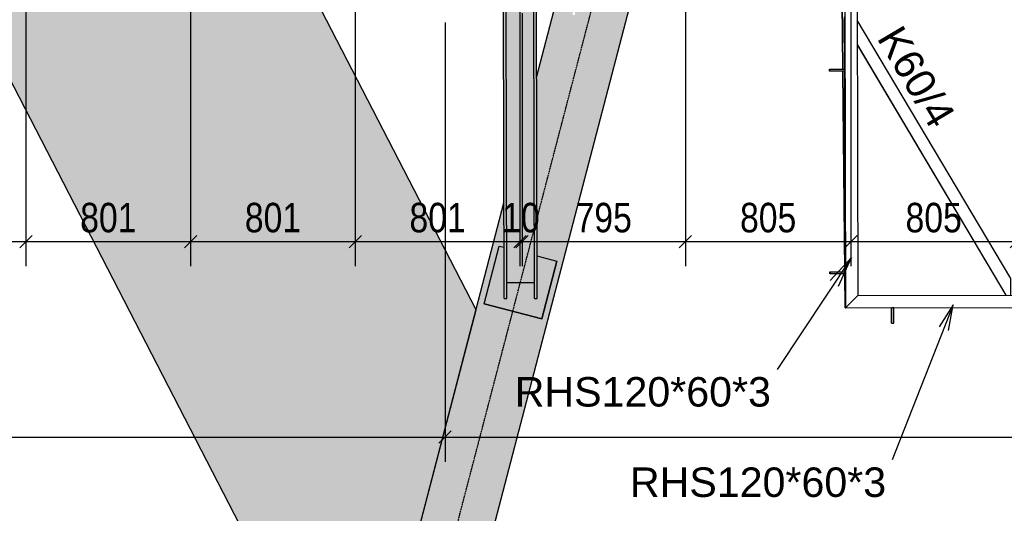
# Model space of a CAD drawing. Header units: millimetres. Extents: x 30 to 208467, y 44 to 15445.
# Tile 46 of 61: x 146988 to 151776, y 3625 to 6025. Entities that reach past the tile are written whole.
import ezdxf

# ---------------------------------------------------------------- set-up
doc = ezdxf.new("R2010")
doc.units = ezdxf.units.MM
doc.linetypes.add('DXK_LINE_DOT3', pattern=[5.9187, 2.979, -0.9799, 0.9799, -0.9799])
doc.styles.add('Arial', font='ARIAL.TTF', dxfattribs={"height": 0.2})
doc.styles.add('Arial Narrow', font='ARIALN.TTF', dxfattribs={"height": 0.2})

# ---------------------------------------------------------------- blocks, each defined once
blk = doc.blocks.new('Part-59805 - 14199')
at = {"color": 7}
for p, q in [((151061.1, 6109.6), (151001.1, 6109.5)), ((151001.1, 6109.5), (151003.9, 4624.5)), ((151061.1, 6109.6), (151063.8, 4684.6)), ((151000.2, 5784.5), (150999.7, 6039.5)), ((151002, 4799.5), (151000.2, 5774.5)), ((151002.4, 4624.5), (151002.1, 4789.5)), ((151063.8, 4684.6), (151003.9, 4624.5)), ((151002.4, 4624.5), (151003.9, 4624.5))]:
    blk.add_line(p, q, dxfattribs=at)
blk = doc.blocks.new('Part-14493 - 14199')
blk.add_hatch(color=96).paths.add_polyline_path([(149343.6, 4668.6), (149356.6, 4668.6), (149356.5, 4747.3), (149490.5, 4747.6), (149490.6, 4668.8), (149503.6, 4668.9), (149501, 6091.7), (149488, 6091.7), (149354, 6091.4), (149341, 6091.4)])
at = {"color": 96}
for p, q in [((149343.6, 4668.6), (149341, 6091.4)), ((149356.6, 4668.6), (149354, 6091.4)), ((149490.6, 4668.8), (149488, 6091.7)), ((149503.6, 4668.9), (149501, 6091.7)), ((149356.5, 4747.3), (149490.5, 4747.6)), ((149343.6, 4668.6), (149356.6, 4668.6)), ((149490.6, 4668.8), (149503.6, 4668.9))]:
    blk.add_line(p, q, dxfattribs=at)
blk = doc.blocks.new('Part-59836 - 14199')
at = {"color": 7}
for p, q in [((150989.6, 6109.5), (150987, 6109.5)), ((150990.4, 5784.5), (150987, 6109.5)), ((150991.9, 5784.5), (150988.5, 6109.5)), ((151000.6, 4799.5), (150990.5, 5774.5)), ((151002, 4804.8), (150992, 5774.5)), ((151002.4, 4624.5), (151000.7, 4789.5)), ((151002, 4799.5), (151002, 4804.8)), ((151002.4, 4624.5), (151002.1, 4789.5))]:
    blk.add_line(p, q, dxfattribs=at)
blk = doc.blocks.new('Part-26386 - 14199')
blk.add_hatch(color=4).paths.add_polyline_path([(148617.7, 972.2), (149962.4, 6122.6), (149893.2, 6122.5), (149708.9, 6122.1), (149709, 6097.1), (149688.8, 6097.1), (149688.9, 6047.1), (149678.9, 6047.1), (149677.3, 6047), (149677.2, 6097), (149641, 6097), (149594, 6096.9), (149501.6, 5743.3), (149503.3, 4876.5), (149600.4, 4851.1), (149527.2, 4570.5), (149246.6, 4643.8), (149319.8, 4924.4), (149343.2, 4918.3), (149342.8, 5134.8), (148279, 1060.6)])
at = {"color": 4}
for p, q in [((148617.7, 972.2), (149962.4, 6122.6)), ((149501.6, 5743.3), (149594, 6096.9)), ((148279, 1060.6), (149342.8, 5134.8)), ((149246.6, 4643.8), (149319.8, 4924.4)), ((149319.8, 4924.4), (149343.2, 4918.3)), ((149503.3, 4876.5), (149600.4, 4851.1)), ((149600.4, 4851.1), (149527.2, 4570.5)), ((149527.2, 4570.5), (149246.6, 4643.8))]:
    blk.add_line(p, q, dxfattribs=at)
blk = doc.blocks.new('Part-17087 - 14199')
blk.add_hatch(color=96).paths.add_polyline_path([(149527.2, 4570.5), (149600.4, 4851.1), (149503.3, 4876.5), (149503.6, 4668.9), (149490.6, 4668.8), (149490.5, 4747.6), (149356.5, 4747.3), (149356.6, 4668.6), (149354.4, 4668.6), (149343.6, 4668.6), (149343.2, 4918.3), (149319.8, 4924.4), (149246.6, 4643.8)])
at = {"color": 96}
for p, q in [((149246.6, 4643.8), (149319.8, 4924.4)), ((149319.8, 4924.4), (149343.2, 4918.3)), ((149503.3, 4876.5), (149600.4, 4851.1)), ((149527.2, 4570.5), (149600.4, 4851.1)), ((149246.6, 4643.8), (149527.2, 4570.5))]:
    blk.add_line(p, q, dxfattribs=at)
blk = doc.blocks.new('GridLine-17388 - 14199')
at = {"color": 6, "linetype": 'DXK_LINE_DOT3'}
blk.add_line((148287.4, 400), (151794.2, 13831.2), dxfattribs=at)
blk = doc.blocks.new('Part-26388 - 14199')
for points in [[(145838, 7868.9), (145857, 7894.2), (145820, 7903.8)], [(146162.4, 7240.7), (146161.3, 7814.7), (145920.5, 7877.6), (145868.8, 7809.2)], [(146496.2, 6594.3), (146985.6, 7241.6), (146985.6, 7252.4), (146655.4, 7685.7), (146245.4, 7792.8), (146246.7, 7077.5)], [(146985.4, 7352.7), (146984.9, 7599.7), (146750.6, 7660.9)], [(147046.9, 7352.8), (147192.5, 7545.5), (147046.5, 7583.6)], [(147765.6, 6298.7), (147763.5, 7396.4), (147256, 7528.9), (147047.1, 7252.6), (147047.1, 7241.7)], [(147849.6, 6269.3), (148148.2, 6664.3), (147847.8, 7246.2)], [(146681, 6236.5), (146683.1, 6236.5), (146987.4, 6237), (146985.8, 7141.4), (146527, 6534.6)], [(147049, 6237.1), (147769.7, 6238.5), (147766.7, 6238.5), (147765.7, 6238.5), (147765.7, 6239.5), (147746.5, 6239.4), (147739.6, 6239.4), (147735.3, 6239.4), (147734.6, 6239.4), (147047.3, 7141.5)], [(147849.7, 6238.6), (147972, 6238.9), (147985, 6238.9), (147985, 6263.9), (147996.6, 6263.9), (147997.8, 6263.9), (148083.7, 6264.1), (148135.6, 6264.2), (148139.2, 6264.2), (148149, 6264.2), (148149, 6239.2), (148367.6, 6239.6), (148179.1, 6604.6), (147903.2, 6239.7), (147850.3, 6239.6), (147849.7, 6239.6)], [(148639.9, 2443), (149206.9, 4614.3), (148429.5, 6119.7), (148149.2, 6119.2), (148149.3, 6094.2), (148139.5, 6094.2), (148138.9, 6094.2), (148129.8, 6094.2), (148089, 6094.1), (148019.6, 6094), (148004.8, 6093.9), (147985.3, 6093.9), (147985.3, 6118.9), (146742.9, 6116.6)]]:
    blk.add_hatch(color=4).paths.add_polyline_path(points)
at = {"color": 4}
for p, q in [((145820, 7903.8), (145857, 7894.2)), ((145838, 7868.9), (145820, 7903.8)), ((145920.5, 7877.6), (146161.3, 7814.7)), ((146162.4, 7240.7), (145868.8, 7809.2)), ((146245.4, 7792.8), (146655.4, 7685.7)), ((146750.6, 7660.9), (146984.9, 7599.7)), ((147046.5, 7583.6), (147192.5, 7545.5)), ((147256, 7528.9), (147763.5, 7396.4)), ((148148.2, 6664.3), (147847.8, 7246.2)), ((146496.2, 6594.3), (146246.7, 7077.4)), ((148367.6, 6239.6), (148179.1, 6604.6)), ((146681, 6236.5), (146527, 6534.6)), ((148639.9, 2443), (146742.9, 6116.6)), ((149206.9, 4614.3), (148429.5, 6119.7)), ((148639.9, 2443), (149206.9, 4614.3))]:
    blk.add_line(p, q, dxfattribs=at)
blk = doc.blocks.new('Part-95176 - 14199')
at = {"color": 7}
for p, q in [((150925.2, 5784.4), (151001.7, 5784.5)), ((150925.2, 5774.4), (150925.2, 5784.4)), ((151001.8, 5774.5), (150925.2, 5774.4)), ((150926.7, 5784.4), (150926.8, 5774.4)), ((151001.8, 5774.5), (151001.7, 5784.5))]:
    blk.add_line(p, q, dxfattribs=at)
blk = doc.blocks.new('Part-59830 - 14199')
at = {"color": 7}
for p, q in [((151063.8, 4684.6), (151003.9, 4624.5)), ((151063.8, 4684.6), (153418.6, 4689)), ((153418.6, 4689), (153478.7, 4629.1)), ((151003.9, 4624.5), (151002.4, 4624.5)), ((151003.9, 4624.5), (153478.7, 4629.1))]:
    blk.add_line(p, q, dxfattribs=at)
blk = doc.blocks.new('Part-59838 - 14199')
at = {"color": 7}
for p, q in [((151807.2, 4767.3), (151061.3, 6022.2)), ((151785.7, 4686), (151061.5, 5904.4)), ((151785, 4686), (151061.5, 5903.1)), ((151807.3, 4686), (151807.2, 4767.3))]:
    blk.add_line(p, q, dxfattribs=at)
blk = doc.blocks.new('Part-95172 - 14199')
at = {"color": 7}
for p, q in [((151227.5, 4549.9), (151227.4, 4624.9)), ((151228.9, 4624.9), (151238.9, 4625)), ((151229, 4549.9), (151228.9, 4624.9)), ((151239, 4550), (151238.9, 4625)), ((151227.5, 4549.9), (151239, 4550))]:
    blk.add_line(p, q, dxfattribs=at)
blk = doc.blocks.new('Part-95174 - 14199')
at = {"color": 7}
for p, q in [((150927.1, 4799.4), (151003.6, 4799.5)), ((150927.1, 4789.4), (150927.1, 4799.4)), ((151003.6, 4789.5), (150927.1, 4789.4)), ((150928.6, 4799.4), (150928.6, 4789.4)), ((151003.6, 4789.5), (151003.6, 4799.5))]:
    blk.add_line(p, q, dxfattribs=at)
blk = doc.blocks.new('StraightDimension-93741 - 14199')
at = {"color": 174}
for p, q in [((149420.2, 6191.6), (149420.2, 4826.2)), ((149430.7, 6056.6), (149430.7, 4826.2)), ((149390.2, 4916.2), (149450.2, 4976.2)), ((149460.7, 4976.2), (149400.7, 4916.2)), ((149420.2, 4946.2), (149430.7, 4946.2))]:
    blk.add_line(p, q, dxfattribs=at)
at = {"color": 30, "style": 'Arial Narrow'}
blk.add_text('10', height=143.16, dxfattribs=at).set_placement((149334.3, 4991.2))
blk = doc.blocks.new('StraightDimension-28688 - 14199')
at = {"color": 174}
for p, q in [((149056.4, 6010.9), (149056.4, 3875.6)), ((149086.4, 4025.6), (149026.4, 3965.6)), ((149056.4, 3995.6), (161804.9, 3995.6))]:
    blk.add_line(p, q, dxfattribs=at)
blk = doc.blocks.new('StraightDimension-93739 - 14199')
at = {"color": 174}
for p, q in [((150225.2, 6193.1), (150225.2, 4826.2)), ((151030.1, 6194.6), (151030.1, 4826.2)), ((150255.2, 4976.2), (150195.2, 4916.2)), ((150225.2, 4946.2), (151030.1, 4946.2)), ((151000.1, 4916.2), (151060.1, 4976.2))]:
    blk.add_line(p, q, dxfattribs=at)
at = {"color": 30, "style": 'Arial Narrow'}
blk.add_text('805', height=143.16, dxfattribs=at).set_placement((150490.9, 4991.2))
blk = doc.blocks.new('StraightDimension-28689 - 14199')
at = {"color": 174}
for p, q in [((149056.4, 6010.9), (149056.4, 3875.6)), ((149026.4, 3965.6), (149086.4, 4025.6)), ((142959, 3995.6), (149056.4, 3995.6))]:
    blk.add_line(p, q, dxfattribs=at)
blk = doc.blocks.new('StraightDimension-93738 - 14199')
at = {"color": 174}
for p, q in [((151030.1, 6194.6), (151030.1, 4826.2)), ((151835, 6196.1), (151835, 4826.2)), ((151060.1, 4976.2), (151000.1, 4916.2)), ((151030.1, 4946.2), (151835, 4946.2)), ((151805, 4916.2), (151865, 4976.2))]:
    blk.add_line(p, q, dxfattribs=at)
at = {"color": 30, "style": 'Arial Narrow'}
blk.add_text('805', height=143.16, dxfattribs=at).set_placement((151295.8, 4991.2))
blk = doc.blocks.new('StraightDimension-93740 - 14199')
at = {"color": 174}
for p, q in [((150225.2, 6193.1), (150225.2, 4826.2)), ((149430.7, 6056.6), (149430.7, 4826.2)), ((149460.7, 4976.2), (149400.7, 4916.2)), ((149430.7, 4946.2), (150225.2, 4946.2)), ((150195.2, 4916.2), (150255.2, 4976.2))]:
    blk.add_line(p, q, dxfattribs=at)
at = {"color": 30, "style": 'Arial Narrow'}
blk.add_text('795', height=143.16, dxfattribs=at).set_placement((149691.1, 4991.2))
blk = doc.blocks.new('StraightDimension-93742 - 14199')
at = {"color": 174}
for p, q in [((148619.6, 6190.1), (148619.6, 4826.2)), ((149420.2, 6191.6), (149420.2, 4826.2)), ((148649.6, 4976.2), (148589.6, 4916.2)), ((148619.6, 4946.2), (149420.2, 4946.2)), ((149390.2, 4916.2), (149450.2, 4976.2))]:
    blk.add_line(p, q, dxfattribs=at)
at = {"color": 30, "style": 'Arial Narrow'}
blk.add_text('801', height=143.16, dxfattribs=at).set_placement((148883.1, 4991.2))
blk = doc.blocks.new('StraightDimension-93743 - 14199')
at = {"color": 174}
for p, q in [((147818.9, 6188.6), (147818.9, 4826.2)), ((148619.6, 6190.1), (148619.6, 4826.2)), ((147848.9, 4976.2), (147788.9, 4916.2)), ((147818.9, 4946.2), (148619.6, 4946.2)), ((148589.6, 4916.2), (148649.6, 4976.2))]:
    blk.add_line(p, q, dxfattribs=at)
at = {"color": 30, "style": 'Arial Narrow'}
blk.add_text('801', height=143.16, dxfattribs=at).set_placement((148082.5, 4991.2))
blk = doc.blocks.new('StraightDimension-93744 - 14199')
at = {"color": 174}
for p, q in [((147018.2, 6187.1), (147018.2, 4826.2)), ((147818.9, 6188.6), (147818.9, 4826.2)), ((147048.2, 4976.2), (146988.2, 4916.2)), ((147018.2, 4946.2), (147818.9, 4946.2)), ((147788.9, 4916.2), (147848.9, 4976.2))]:
    blk.add_line(p, q, dxfattribs=at)
at = {"color": 30, "style": 'Arial Narrow'}
blk.add_text('801', height=143.16, dxfattribs=at).set_placement((147281.8, 4991.2))
blk = doc.blocks.new('StraightDimension-93745 - 14199')
at = {"color": 174}
for p, q in [((146217.5, 6185.6), (146217.5, 4826.2)), ((147018.2, 6187.1), (147018.2, 4826.2)), ((146247.5, 4976.2), (146187.5, 4916.2)), ((146217.5, 4946.2), (147018.2, 4946.2)), ((146988.2, 4916.2), (147048.2, 4976.2))]:
    blk.add_line(p, q, dxfattribs=at)
at = {"color": 30, "style": 'Arial Narrow'}
blk.add_text('801', height=143.16, dxfattribs=at).set_placement((146481.1, 4991.2))
blk = doc.blocks.new('Mark-61360 - 14199')
at = {"color": 136}
for p, q in [((151527.7, 4638.5), (151231, 3884.5)), ((151527.7, 4638.5), (151458.6, 4531.3)), ((151505.2, 4513), (151527.7, 4638.5))]:
    blk.add_line(p, q, dxfattribs=at)
at = {"color": 30, "style": 'Arial'}
blk.add_text('RHS120*60*3', height=143.262, dxfattribs=at).set_placement((149955.4, 3704.5))
blk = doc.blocks.new('Mark-61364 - 14199')
at = {"color": 30, "style": 'Arial'}
blk.add_text('K60/4', height=143.26, rotation=300.7275, dxfattribs=at).set_placement((151153.7, 5936.1))
blk = doc.blocks.new('Mark-77989 - 14199')
at = {"color": 136}
for p, q in [((151032.7, 4868.2), (150670.7, 4323.9)), ((151032.7, 4868.2), (150928.8, 4757.1)), ((150970.4, 4729.4), (151032.7, 4868.2))]:
    blk.add_line(p, q, dxfattribs=at)
at = {"color": 30, "style": 'Arial'}
blk.add_text('RHS120*60*3', height=143.262, dxfattribs=at).set_placement((149395.1, 4143.9))

msp = doc.modelspace()

# ---------------------------------------------------------------- block references
for name in ['GridLine-17388 - 14199', 'Part-26386 - 14199', 'Part-26388 - 14199', 'StraightDimension-93745 - 14199', 'StraightDimension-93744 - 14199', 'StraightDimension-93743 - 14199', 'StraightDimension-93742 - 14199', 'StraightDimension-93741 - 14199', 'StraightDimension-93740 - 14199', 'StraightDimension-93739 - 14199', 'StraightDimension-93738 - 14199', 'StraightDimension-28688 - 14199', 'Part-14493 - 14199', 'Part-59836 - 14199', 'Part-59805 - 14199', 'StraightDimension-28689 - 14199', 'Part-59838 - 14199', 'Mark-61364 - 14199', 'Part-95176 - 14199', 'Part-17087 - 14199', 'Mark-77989 - 14199', 'Part-95174 - 14199', 'Part-59830 - 14199', 'Mark-61360 - 14199', 'Part-95172 - 14199']:
    msp.add_blockref(name, (0, 0))

doc.saveas('drawing.dxf')
